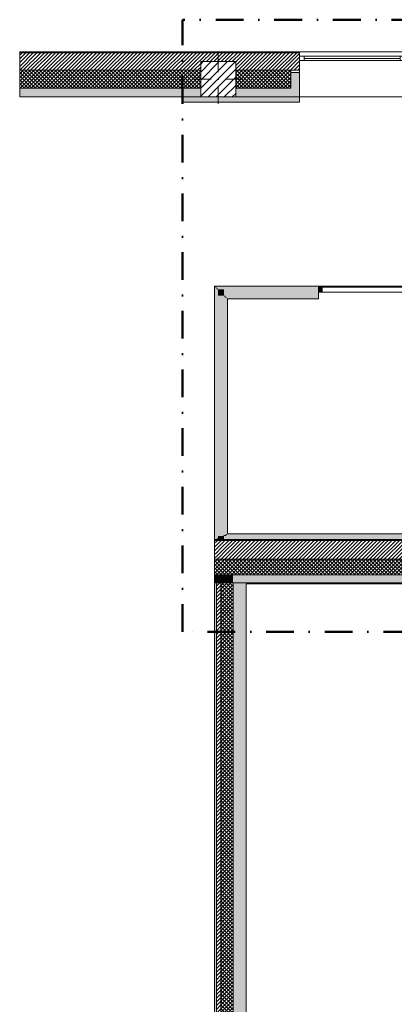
# Model space of a CAD drawing. Header units: millimetres. Extents: x -30280 to 19093, y -17757 to 4746.
# Tile 5 of 40: x -30280 to -25996, y -6505 to 4746. Entities that reach past the tile are written whole.
import ezdxf

# ---------------------------------------------------------------- set-up
doc = ezdxf.new("R2010")
doc.units = ezdxf.units.MM
doc.header["$MEASUREMENT"] = 0
doc.linetypes.add('Punto & Rayas', pattern=[670.277762, 317.5, -176.388889, 0, -176.388874])
doc.linetypes.add('Wipeout_Contour', pattern=[1000, 0, -1000])
for name, color, linetype, lineweight, true_color in [('01_2D_Ambit_Pluma_Nº__242', 7, 'Continuous', 50, 0xfb0013), ('12_FAÇ_Façana_Pluma_Nº__102', 7, 'Continuous', 5, 0xcccccc), ('12_FAÇ_Façana_Pluma_Nº__174', 7, 'Continuous', 13, 0xe4ad2c), ('12_FAÇ_Façana_Pluma_Nº__176', 7, 'Continuous', 15, 0x93a0c6), ('12_FAÇ_Façana_Pluma_Nº__43', 7, 'Continuous', 5, 0xa4a4a6), ('Ventanas Archicad_Pluma_Nº__23', 7, 'Continuous', 5, 0xa4a4a6), ('Ventanas Archicad_Pluma_Nº__3', 7, 'Continuous', 5, 0xa4a4a4), ('Ventanas Archicad_Pluma_Nº__43', 7, 'Continuous', 5, 0xa4a4a6)]:
    doc.layers.add(name, color=color, linetype=linetype, lineweight=lineweight, true_color=true_color)
for name, color, linetype in [('10_ESTR_Pilars', 7, 'Continuous'), ('12_FAÇ_Façana', 7, 'Continuous'), ('Nuevo_08_E_Envans secs', 7, 'Continuous'), ('Nuevo_Puertas Archicad', 7, 'Continuous'), ('Ventanas Archicad', 7, 'Continuous')]:
    doc.layers.add(name, color=color, linetype=linetype)
for name, color, linetype, lineweight in [('10_ESTR_Pilars_Pluma_Nº__20', 1, 'Continuous', 5), ('10_ESTR_Pilars_Pluma_Nº__28', 7, 'Continuous', 20), ('10_ESTR_Pilars_Pluma_Nº__42', 8, 'Continuous', 25), ('12_FAÇ_Façana_Pluma_Nº__2', 8, 'Continuous', 5), ('12_FAÇ_Façana_Pluma_Nº__7', 7, 'Continuous', 5), ('Nuevo_08_E_Envans secs_Pluma_Nº__20', 1, 'Continuous', 5), ('Nuevo_Puertas Archicad_Pluma_Nº__20', 1, 'Continuous', 5), ('Nuevo_Ventanas Archicad_Pluma_Nº__20', 1, 'Continuous', 5), ('Ventanas Archicad_Pluma_Nº__7', 7, 'Continuous', 5)]:
    doc.layers.add(name, color=color, linetype=linetype, lineweight=lineweight)
pattern_1 = [(45, (0, 0), (-21.213203, 21.213203), [])]
pattern_2 = [(45, (0, 0), (-21.213203, 21.213203), []), (135, (0, 0), (21.213203, 21.213203), [])]

# ---------------------------------------------------------------- blocks, each defined once
blk = doc.blocks.new('Ventana Vertical Multi-Faja 27_4')
at = {"layer": 'Ventanas Archicad_Pluma_Nº__23', "color": 253, "linetype": 'Continuous', "lineweight": 5, "true_color": 0xa4a4a6}
for p, q in [((-600, 0), (-550, 0)), ((-550, 0), (-550, -50)), ((550, -50), (550, 0)), ((550, 0), (600, 0)), ((-550, -50), (-600, -50)), ((600, -50), (550, -50))]:
    blk.add_line(p, q, dxfattribs=at)
at = {"layer": 'Ventanas Archicad_Pluma_Nº__3', "color": 253, "linetype": 'Continuous', "lineweight": 5, "true_color": 0xa4a4a4}
for p, q in [((-600, 50), (600, 50)), ((-550, 0), (550, 0)), ((-550, -25), (550, -25)), ((550, -50), (-550, -50)), ((-600, -465), (600, -465))]:
    blk.add_line(p, q, dxfattribs=at)
at = {"layer": 'Ventanas Archicad_Pluma_Nº__43', "color": 253, "linetype": 'Continuous', "lineweight": 5, "true_color": 0xa4a4a6}
for p, q in [((-600, -160), (-600, -185)), ((600, -160), (600, -185))]:
    blk.add_line(p, q, dxfattribs=at)
at = {"layer": 'Ventanas Archicad_Pluma_Nº__7', "color": 7, "linetype": 'Continuous', "lineweight": 5}
for p, q in [((-600, 50), (-600, 40)), ((-600, 40), (-600, 0)), ((-600, 0), (-600, -50)), ((-600, 0), (-600, -50)), ((600, 50), (600, 40)), ((600, 40), (600, 0)), ((600, 0), (600, -50)), ((600, 0), (600, -50)), ((-600, -50), (-600, -160)), ((600, -50), (600, -160)), ((-600, -185), (-600, -365)), ((-600, -185), (-600, -365)), ((600, -185), (600, -365)), ((600, -185), (600, -365)), ((-600, -365), (-600, -465)), ((-600, -365), (-600, -465)), ((600, -365), (600, -465)), ((600, -365), (600, -465))]:
    blk.add_line(p, q, dxfattribs=at)
blk = doc.blocks.new('Muro_3_1', base_point=(11883, 4378))
at = {"layer": '12_FAÇ_Façana', "linetype": 'Continuous', "lineweight": 0, "true_color": 0x000000}
h = blk.add_hatch(dxfattribs=at)
h.set_pattern_fill('Yeso_0001', color=18, style=0, pattern_type=2)
h.set_pattern_definition([(0, (0, 0), (0, 75), [0, -75])])
h.paths.add_polyline_path([(-27079, 4168), (-27179, 4168), (-27179, 4143), (-27079, 4143)])
at = {"layer": '12_FAÇ_Façana_Pluma_Nº__102', "linetype": 'Continuous', "lineweight": 0, "true_color": 0xe5e5e5}
for points in [[(-27179, 3963), (-27079, 3863), (-27079, 4143), (-27179, 4143)], [(-30280, 3963), (-30280, 3863), (-28210, 3863), (-28210, 3963)], [(-27810, 3963), (-27810, 3863), (-27079, 3863), (-27179, 3963)]]:
    blk.add_hatch(color=254, dxfattribs=at).paths.add_polyline_path(points)
at = {"layer": '12_FAÇ_Façana_Pluma_Nº__174', "linetype": 'Continuous', "lineweight": 13, "true_color": 0xe4ad2c}
h = blk.add_hatch(dxfattribs=at)
h.set_pattern_fill('SATE_Aislamiento_0001', color=42, style=0, pattern_type=2)
h.set_pattern_definition(pattern_2)
h.paths.add_polyline_path([(-30280, 3963), (-28210, 3963), (-28210, 4168), (-30280, 4168)])
h = blk.add_hatch(dxfattribs=at)
h.set_pattern_fill('SATE_Aislamiento_0001', color=42, style=0, pattern_type=2)
h.set_pattern_definition(pattern_2)
h.paths.add_polyline_path([(-27810, 4168), (-27810, 3963), (-27179, 3963), (-27179, 4143), (-27179, 4168)])
at = {"layer": '12_FAÇ_Façana_Pluma_Nº__176', "linetype": 'Continuous', "lineweight": 0, "true_color": 0x495063}
blk.add_hatch(color=251, dxfattribs=at).paths.add_polyline_path([(-30280, 4368), (-27079, 4368), (-27079, 4378), (-30280, 4378)])
at = {"layer": '12_FAÇ_Façana_Pluma_Nº__2', "linetype": 'Continuous', "lineweight": 5}
h = blk.add_hatch(dxfattribs=at)
h.set_pattern_fill('Ceramic_0001', color=8, style=0, pattern_type=2)
h.set_pattern_definition(pattern_1)
h.paths.add_polyline_path([(-30280, 4368), (-30280, 4168), (-28210, 4168), (-28210, 4268), (-27810, 4268), (-27810, 4168), (-27079, 4168), (-27079, 4368)])
at = {"layer": '12_FAÇ_Façana_Pluma_Nº__43', "color": 253, "linetype": 'Continuous', "lineweight": 5, "true_color": 0xa4a4a6}
for p, q in [((-27179, 4168), (-27079, 4168)), ((-27179, 4143), (-27179, 4168)), ((-27079, 4168), (-27079, 4143)), ((-27079, 4143), (-27179, 4143))]:
    blk.add_line(p, q, dxfattribs=at)
at = {"layer": '12_FAÇ_Façana_Pluma_Nº__7', "color": 7, "linetype": 'Continuous', "lineweight": 5}
for p, q in [((-27079, 4368), (-30280, 4368)), ((-27079, 4378), (-27079, 4368)), ((-27079, 4368), (-27079, 4328)), ((-27079, 4328), (-27079, 4278)), ((-27079, 4278), (-27079, 4168)), ((-28210, 4168), (-30280, 4168)), ((-27179, 4168), (-27810, 4168)), ((-27179, 3963), (-27179, 4143)), ((-27079, 4143), (-27079, 3963)), ((-27079, 4143), (-27079, 3963)), ((-30280, 3963), (-28210, 3963)), ((-27810, 3963), (-27179, 3963)), ((-27079, 3963), (-27079, 3863)), ((-27079, 3963), (-27079, 3863))]:
    blk.add_line(p, q, dxfattribs=at)
at = {"layer": '12_FAÇ_Façana_Pluma_Nº__7', "color": 7, "linetype": 'Continuous', "lineweight": 5, "flags": 128}
for points in [[(-27079, 4378), (-30280, 4378)], [(-30280, 4378), (-30280, 3863)], [(-30280, 3863), (-28210, 3863)], [(-27810, 3863), (-27079, 3863)]]:
    blk.add_lwpolyline(points, dxfattribs=at)
at = {"layer": 'Ventanas Archicad', "color": 253, "linetype": 'Continuous', "lineweight": 5, "true_color": 0xa4a4a6, "zscale": 1000}
blk.add_blockref('Ventana Vertical Multi-Faja 27_4', (-26479, 4328), dxfattribs=at)
blk = doc.blocks.new('Muro_4_1', base_point=(-28051, -1194))
at = {"layer": '12_FAÇ_Façana_Pluma_Nº__102', "linetype": 'Continuous', "lineweight": 0, "true_color": 0xe5e5e5}
for points in [[(-28051, -1599), (-28051, -1689), (-28031, -1689), (-28031, -1599)], [(-28031, -1599), (-28031, -1689), (-27981, -1689), (-27981, -1599)], [(-27981, -1599), (-27981, -1689), (-27841, -1689), (-27841, -1599)], [(-27841, -1599), (-27841, -1689), (-27698, -1689), (-27762, -1599)], [(-27698, -1689), (-25366, -1689), (-25366, -1599), (-27762, -1599)], [(-27691, -1699), (-25366, -1699), (-25366, -1689), (-27691, -1689)]]:
    blk.add_hatch(color=254, dxfattribs=at).paths.add_polyline_path(points)
at = {"layer": '12_FAÇ_Façana_Pluma_Nº__174', "linetype": 'Continuous', "lineweight": 13, "true_color": 0xe4ad2c}
h = blk.add_hatch(dxfattribs=at)
h.set_pattern_fill('SATE_Aislamiento_0001', color=42, style=0, pattern_type=2)
h.set_pattern_definition(pattern_2)
h.paths.add_polyline_path([(-28051, -1419), (-28051, -1599), (-28031, -1599), (-28031, -1419)])
h = blk.add_hatch(dxfattribs=at)
h.set_pattern_fill('SATE_Aislamiento_0001', color=42, style=0, pattern_type=2)
h.set_pattern_definition(pattern_2)
h.paths.add_polyline_path([(-28031, -1419), (-28031, -1599), (-27981, -1599), (-27981, -1419)])
h = blk.add_hatch(dxfattribs=at)
h.set_pattern_fill('SATE_Aislamiento_0001', color=42, style=0, pattern_type=2)
h.set_pattern_definition(pattern_2)
h.paths.add_polyline_path([(-27981, -1419), (-27981, -1599), (-27841, -1599), (-27841, -1489), (-27890, -1419)])
h = blk.add_hatch(dxfattribs=at)
h.set_pattern_fill('SATE_Aislamiento_0001', color=42, style=0, pattern_type=2)
h.set_pattern_definition(pattern_2)
h.paths.add_polyline_path([(-27762, -1599), (-25366, -1599), (-25366, -1419), (-27890, -1419)])
h = blk.add_hatch(dxfattribs=at)
h.set_pattern_fill('SATE_Aislamiento_0001', color=42, style=0, pattern_type=2)
h.set_pattern_definition(pattern_2)
h.paths.add_polyline_path([(-27762, -1599), (-27841, -1489), (-27841, -1599)])
at = {"layer": '12_FAÇ_Façana_Pluma_Nº__176', "linetype": 'Continuous', "lineweight": 0, "true_color": 0x495063}
for points in [[(-28051, -1204), (-28044, -1204), (-28051, -1194)], [(-25366, -1194), (-28051, -1194), (-28044, -1204), (-25366, -1204)]]:
    blk.add_hatch(color=251, dxfattribs=at).paths.add_polyline_path(points)
at = {"layer": '12_FAÇ_Façana_Pluma_Nº__2', "linetype": 'Continuous', "lineweight": 5}
h = blk.add_hatch(dxfattribs=at)
h.set_pattern_fill('Ceramic_0001', color=8, style=0, pattern_type=2)
h.set_pattern_definition(pattern_1)
h.paths.add_polyline_path([(-28051, -1204), (-28051, -1419), (-28031, -1419), (-28031, -1222), (-28044, -1204)])
h = blk.add_hatch(dxfattribs=at)
h.set_pattern_fill('Ceramic_0001', color=8, style=0, pattern_type=2)
h.set_pattern_definition(pattern_1)
h.paths.add_polyline_path([(-27890, -1419), (-25366, -1419), (-25366, -1204), (-28044, -1204)])
h = blk.add_hatch(dxfattribs=at)
h.set_pattern_fill('Ceramic_0001', color=8, style=0, pattern_type=2)
h.set_pattern_definition(pattern_1)
h.paths.add_polyline_path([(-27981, -1419), (-27981, -1292), (-28031, -1222), (-28031, -1419)])
h = blk.add_hatch(dxfattribs=at)
h.set_pattern_fill('Ceramic_0001', color=8, style=0, pattern_type=2)
h.set_pattern_definition(pattern_1)
h.paths.add_polyline_path([(-27890, -1419), (-27981, -1292), (-27981, -1419)])
at = {"layer": '12_FAÇ_Façana_Pluma_Nº__7', "color": 7, "linetype": 'Continuous', "lineweight": 5}
for p, q in [((-28044, -1204), (-28051, -1204)), ((-25366, -1204), (-28044, -1204)), ((-28031, -1419), (-28051, -1419)), ((-27981, -1419), (-28031, -1419)), ((-27890, -1419), (-27981, -1419)), ((-27890, -1419), (-25366, -1419)), ((-28031, -1599), (-28051, -1599)), ((-27981, -1599), (-28031, -1599)), ((-27841, -1599), (-27981, -1599)), ((-27762, -1599), (-27841, -1599)), ((-27762, -1599), (-25366, -1599)), ((-28031, -1689), (-28051, -1689)), ((-27981, -1689), (-28031, -1689)), ((-27841, -1689), (-27981, -1689)), ((-27698, -1689), (-27841, -1689)), ((-27698, -1689), (-25366, -1689))]:
    blk.add_line(p, q, dxfattribs=at)
at = {"layer": '12_FAÇ_Façana_Pluma_Nº__7', "color": 7, "linetype": 'Continuous', "lineweight": 5, "flags": 128}
for points in [[(-28051, -1194), (-28051, -1204)], [(-25366, -1194), (-28051, -1194)], [(-28051, -1204), (-28051, -1419)], [(-25366, -1204), (-25366, -1194)], [(-25366, -1419), (-25366, -1204)], [(-28051, -1419), (-28051, -1599)], [(-25366, -1599), (-25366, -1419)], [(-28051, -1599), (-28051, -1689)], [(-25366, -1689), (-25366, -1599)], [(-27691, -1699), (-25366, -1699)], [(-25366, -1699), (-25366, -1689)]]:
    blk.add_lwpolyline(points, dxfattribs=at)
blk = doc.blocks.new('Muro_36_1', base_point=(-28051, -9965))
at = {"layer": '12_FAÇ_Façana_Pluma_Nº__102', "linetype": 'Continuous', "lineweight": 0, "true_color": 0xe5e5e5}
for points in [[(-27841, -1699), (-27691, -1699), (-27698, -1689), (-27841, -1689)], [(-27691, -1699), (-27841, -1699), (-27841, -6834), (-27818, -6834), (-27818, -7234), (-27841, -7234), (-27841, -9965), (-27691, -9965)], [(-27698, -1689), (-27691, -1699), (-27691, -1689)]]:
    blk.add_hatch(color=254, dxfattribs=at).paths.add_polyline_path(points)
at = {"layer": '12_FAÇ_Façana_Pluma_Nº__174', "linetype": 'Continuous', "lineweight": 13, "true_color": 0xe4ad2c}
h = blk.add_hatch(dxfattribs=at)
h.set_pattern_fill('SATE_Aislamiento_0001', color=42, style=0, pattern_type=2)
h.set_pattern_definition(pattern_2)
h.paths.add_polyline_path([(-27841, -1689), (-27981, -1689), (-27981, -6834), (-27841, -6834)])
h = blk.add_hatch(dxfattribs=at)
h.set_pattern_fill('SATE_Aislamiento_0001', color=42, style=0, pattern_type=2)
h.set_pattern_definition(pattern_2)
h.paths.add_polyline_path([(-27981, -7234), (-27981, -9965), (-27841, -9965), (-27841, -7234)])
at = {"layer": '12_FAÇ_Façana_Pluma_Nº__176', "linetype": 'Continuous', "lineweight": 0, "true_color": 0x495063}
for points in [[(-28031, -1689), (-28051, -1689), (-28051, -6834), (-28031, -6834)], [(-28051, -7234), (-28051, -9965), (-28031, -9965), (-28031, -7234)]]:
    blk.add_hatch(color=251, dxfattribs=at).paths.add_polyline_path(points)
at = {"layer": '12_FAÇ_Façana_Pluma_Nº__2', "linetype": 'Continuous', "lineweight": 5}
h = blk.add_hatch(dxfattribs=at)
h.set_pattern_fill('Ceramic_0001', color=8, style=0, pattern_type=2)
h.set_pattern_definition(pattern_1)
h.paths.add_polyline_path([(-27981, -1689), (-28031, -1689), (-28031, -6834), (-27981, -6834)])
h = blk.add_hatch(dxfattribs=at)
h.set_pattern_fill('Ceramic_0001', color=8, style=0, pattern_type=2)
h.set_pattern_definition(pattern_1)
h.paths.add_polyline_path([(-28031, -7234), (-28031, -9965), (-27981, -9965), (-27981, -7234)])
at = {"layer": '12_FAÇ_Façana_Pluma_Nº__7', "color": 7, "linetype": 'Continuous', "lineweight": 5}
for p, q in [((-28031, -1689), (-28051, -1689)), ((-28031, -1689), (-28031, -6834)), ((-27981, -1689), (-28031, -1689)), ((-27981, -1689), (-27981, -6834)), ((-27841, -1689), (-27981, -1689)), ((-27841, -1689), (-27841, -1699)), ((-27698, -1689), (-27841, -1689)), ((-27841, -1699), (-27841, -6834)), ((-28031, -7234), (-28031, -9965)), ((-27981, -7234), (-27981, -9965)), ((-27841, -7234), (-27841, -9965))]:
    blk.add_line(p, q, dxfattribs=at)
at = {"layer": '12_FAÇ_Façana_Pluma_Nº__7', "color": 7, "linetype": 'Continuous', "lineweight": 5, "flags": 128}
for points in [[(-28051, -1689), (-28051, -6834)], [(-27691, -9965), (-27691, -1699)], [(-28051, -7234), (-28051, -9965)], [(-27841, -9965), (-27871, -9965)], [(-27691, -9965), (-27721, -9965)]]:
    blk.add_lwpolyline(points, dxfattribs=at)
blk = doc.blocks.new('Muro_116_1', base_point=(-27905, -1129))
at = {"layer": 'Nuevo_08_E_Envans secs', "linetype": 'Continuous', "lineweight": 0, "true_color": 0xbf7f7f}
for points in [[(-27943, -1194), (-25366, -1194), (-25366, -1154), (-27943, -1154)], [(-27930, -1154), (-27917, -1154), (-27917, -1141), (-27930, -1141)], [(-27917, -1154), (-25366, -1154), (-25366, -1141), (-27917, -1141)], [(-27911, -1132), (-27905, -1129), (-27911, -1129)], [(-27905, -1129), (-27911, -1132), (-27911, -1135), (-27905, -1135)], [(-27905, -1135), (-25366, -1135), (-25366, -1129), (-27905, -1129)]]:
    blk.add_hatch(color=23, dxfattribs=at).paths.add_polyline_path(points)
at = {"layer": 'Nuevo_08_E_Envans secs', "linetype": 'Continuous', "lineweight": 0, "true_color": 0x000000}
for points in [[(-27917, -1141), (-27911, -1141), (-27911, -1135), (-27917, -1135)], [(-27911, -1141), (-25366, -1141), (-25366, -1135), (-27911, -1135)]]:
    blk.add_hatch(color=18, dxfattribs=at).paths.add_polyline_path(points)
at = {"layer": 'Nuevo_08_E_Envans secs_Pluma_Nº__20', "color": 1, "linetype": 'Continuous', "lineweight": 5, "flags": 128}
for points in [[(-27943, -1194), (-25366, -1194)], [(-25366, -1129), (-27905, -1129)], [(-25366, -1129), (-25366, -1135)], [(-25366, -1135), (-25366, -1141)], [(-25366, -1141), (-25366, -1154)], [(-25366, -1154), (-25366, -1194)]]:
    blk.add_lwpolyline(points, dxfattribs=at)
blk = doc.blocks.new('Muro_117_1', base_point=(-27905, 1701))
at = {"layer": 'Nuevo_08_E_Envans secs', "linetype": 'Continuous', "lineweight": 0, "true_color": 0xbf7f7f}
for points in [[(-28045, 1701), (-28051, 1701), (-28045, 1695)], [(-28051, 1695), (-28045, 1695), (-28051, 1701)], [(-28051, 1695), (-28051, -1194), (-28045, -1191), (-28045, 1695)], [(-28026, 1689), (-28039, 1689), (-28026, 1676)], [(-28039, 1676), (-28026, 1676), (-28039, 1689)], [(-28039, 1676), (-28039, -1189), (-28026, -1183), (-28026, 1676)], [(-28013, 1676), (-28026, 1676), (-28013, 1663)], [(-28026, 1663), (-28013, 1663), (-28026, 1676)], [(-28026, 1663), (-28026, -1183), (-28013, -1177), (-28013, 1663)], [(-27943, 1663), (-28013, 1663), (-27943, 1593)], [(-28013, 1593), (-27943, 1593), (-28013, 1663)], [(-28013, 1593), (-28013, -1154), (-27961, -1154), (-27943, -1146), (-27943, 1593)], [(-27930, 1593), (-27943, 1593), (-27930, 1580)], [(-27943, 1580), (-27930, 1580), (-27943, 1593)], [(-27943, 1580), (-27943, -1146), (-27930, -1140), (-27930, 1580)], [(-27917, 1580), (-27930, 1580), (-27917, 1567)], [(-27930, 1567), (-27917, 1567), (-27930, 1580)], [(-27930, 1567), (-27930, -1140), (-27917, -1134), (-27917, 1567)], [(-27905, 1561), (-27911, 1561), (-27905, 1555)], [(-27911, 1555), (-27905, 1555), (-27911, 1561)], [(-27911, 1555), (-27911, -1129), (-27905, -1129), (-27905, 1555)], [(-28045, -1191), (-28051, -1194), (-28045, -1194)], [(-28039, -1194), (-28026, -1194), (-28026, -1183), (-28039, -1189)], [(-28026, -1194), (-28013, -1194), (-28013, -1177), (-28026, -1183)], [(-28013, -1194), (-27943, -1194), (-27943, -1154), (-27961, -1154), (-28013, -1177)], [(-28013, -1154), (-28013, -1177), (-27961, -1154)], [(-27943, -1146), (-27961, -1154), (-27943, -1154)], [(-27943, -1154), (-27930, -1154), (-27930, -1141), (-27932, -1141), (-27943, -1146)], [(-27930, -1140), (-27932, -1141), (-27930, -1141)], [(-27930, -1141), (-27917, -1141), (-27917, -1135), (-27918, -1135), (-27930, -1140)], [(-27917, -1134), (-27918, -1135), (-27917, -1135)]]:
    blk.add_hatch(color=23, dxfattribs=at).paths.add_polyline_path(points)
at = {"layer": 'Nuevo_08_E_Envans secs', "linetype": 'Continuous', "lineweight": 0, "true_color": 0x000000}
for points in [[(-28039, 1695), (-28045, 1695), (-28039, 1689)], [(-28045, 1689), (-28039, 1689), (-28045, 1695)], [(-28045, 1689), (-28045, -1191), (-28039, -1189), (-28039, 1689)], [(-27911, 1567), (-27917, 1567), (-27911, 1561)], [(-27917, 1561), (-27911, 1561), (-27917, 1567)], [(-27917, 1561), (-27917, -1134), (-27911, -1132), (-27911, 1561)], [(-28045, -1194), (-28039, -1194), (-28039, -1189), (-28045, -1191)], [(-27917, -1135), (-27911, -1135), (-27911, -1132), (-27917, -1134)]]:
    blk.add_hatch(color=18, dxfattribs=at).paths.add_polyline_path(points)
at = {"layer": 'Nuevo_08_E_Envans secs_Pluma_Nº__20', "color": 1, "linetype": 'Continuous', "lineweight": 5, "flags": 128}
for points in [[(-28051, 1701), (-28045, 1701)], [(-28051, 1701), (-28051, -1194)], [(-27905, -1129), (-27905, 1555)], [(-28051, -1194), (-28045, -1194)], [(-28045, -1194), (-28039, -1194)], [(-28039, -1194), (-28026, -1194)], [(-28026, -1194), (-28013, -1194)], [(-28013, -1194), (-27943, -1194)]]:
    blk.add_lwpolyline(points, dxfattribs=at)
blk = doc.blocks.new('Muro_118_1', base_point=(-26863, 1701))
at = {"layer": 'Nuevo_08_E_Envans secs', "linetype": 'Continuous', "lineweight": 0, "true_color": 0xbf7f7f}
for points in [[(-28045, 1695), (-26863, 1695), (-26863, 1701), (-28045, 1701)], [(-28026, 1676), (-26863, 1676), (-26863, 1689), (-28026, 1689)], [(-28013, 1663), (-26863, 1663), (-26863, 1676), (-28013, 1676)], [(-27943, 1593), (-26863, 1593), (-26863, 1663), (-27943, 1663)], [(-27930, 1580), (-26863, 1580), (-26863, 1593), (-27930, 1593)], [(-27917, 1567), (-26863, 1567), (-26863, 1580), (-27917, 1580)], [(-27905, 1555), (-26863, 1555), (-26863, 1561), (-27905, 1561)]]:
    blk.add_hatch(color=23, dxfattribs=at).paths.add_polyline_path(points)
at = {"layer": 'Nuevo_08_E_Envans secs', "linetype": 'Continuous', "lineweight": 0, "true_color": 0x000000}
for points in [[(-28039, 1689), (-26863, 1689), (-26863, 1695), (-28039, 1695)], [(-27911, 1561), (-26863, 1561), (-26863, 1567), (-27911, 1567)]]:
    blk.add_hatch(color=18, dxfattribs=at).paths.add_polyline_path(points)
at = {"layer": 'Nuevo_08_E_Envans secs_Pluma_Nº__20', "color": 1, "linetype": 'Continuous', "lineweight": 5, "flags": 128}
for points in [[(-26863, 1701), (-28045, 1701)], [(-26863, 1701), (-26863, 1695)], [(-26863, 1695), (-26863, 1689)], [(-26863, 1689), (-26863, 1676)], [(-26863, 1676), (-26863, 1663)], [(-26863, 1636), (-26863, 1593)], [(-26863, 1593), (-26863, 1580)], [(-26863, 1580), (-26863, 1567)], [(-27905, 1555), (-26863, 1555)], [(-26863, 1567), (-26863, 1561)], [(-26863, 1561), (-26863, 1555)]]:
    blk.add_lwpolyline(points, dxfattribs=at)
blk = doc.blocks.new('Ventana Escaparate 27[11]_1')
at = {"layer": 'Nuevo_Ventanas Archicad_Pluma_Nº__20', "linetype": 'Continuous', "lineweight": 0, "true_color": 0xbf7f7f}
for points in [[(-21124, 1701), (-21124, 1631), (-21084, 1631), (-21084, 1701)], [(-19111, 1701), (-19111, 1631), (-19071, 1631), (-19071, 1701)]]:
    blk.add_hatch(color=23, dxfattribs=at).paths.add_polyline_path(points)
at = {"layer": 'Nuevo_Ventanas Archicad_Pluma_Nº__20', "color": 1, "linetype": 'Continuous', "lineweight": 5}
for p, q in [((-21124, 1701), (-19071, 1701)), ((-21124, 1701), (-19071, 1701)), ((-21124, 1701), (-21124, 1631)), ((-21084, 1701), (-21124, 1701)), ((-21124, 1696), (-21124, 1701)), ((-21124, 1696), (-21124, 1701)), ((-21124, 1636), (-21124, 1696)), ((-21124, 1636), (-21124, 1696)), ((-21084, 1631), (-21084, 1701)), ((-21084, 1691), (-19111, 1691)), ((-19111, 1701), (-19111, 1631)), ((-19071, 1701), (-19111, 1701)), ((-19071, 1631), (-19071, 1701)), ((-19071, 1696), (-19071, 1701)), ((-19071, 1696), (-19071, 1701)), ((-19071, 1636), (-19071, 1696)), ((-19071, 1636), (-19071, 1696)), ((-21124, 1631), (-21124, 1636)), ((-21124, 1631), (-21124, 1636)), ((-21124, 1631), (-19071, 1631)), ((-21124, 1631), (-19071, 1631)), ((-21124, 1631), (-21084, 1631)), ((-19111, 1631), (-19071, 1631)), ((-19071, 1631), (-19071, 1636)), ((-19071, 1631), (-19071, 1636))]:
    blk.add_line(p, q, dxfattribs=at)
blk = doc.blocks.new('Ventana Escaparate 27[12]_1')
at = {"layer": 'Nuevo_Ventanas Archicad_Pluma_Nº__20', "linetype": 'Continuous', "lineweight": 0, "true_color": 0xbf7f7f}
for points in [[(-26863, 1701), (-26863, 1631), (-26823, 1631), (-26823, 1701)], [(-22764, 1701), (-22764, 1631), (-22724, 1631), (-22724, 1701)]]:
    blk.add_hatch(color=23, dxfattribs=at).paths.add_polyline_path(points)
at = {"layer": 'Nuevo_Ventanas Archicad_Pluma_Nº__20', "color": 1, "linetype": 'Continuous', "lineweight": 5}
for p, q in [((-26863, 1701), (-22724, 1701)), ((-26863, 1701), (-22724, 1701)), ((-26863, 1701), (-26863, 1631)), ((-26823, 1701), (-26863, 1701)), ((-26863, 1696), (-26863, 1701)), ((-26863, 1696), (-26863, 1701)), ((-26863, 1636), (-26863, 1696)), ((-26863, 1636), (-26863, 1696)), ((-26823, 1631), (-26823, 1701)), ((-26823, 1691), (-22764, 1691)), ((-22764, 1701), (-22764, 1631)), ((-22724, 1701), (-22764, 1701)), ((-22724, 1631), (-22724, 1701)), ((-22724, 1696), (-22724, 1701)), ((-22724, 1696), (-22724, 1701)), ((-22724, 1636), (-22724, 1696)), ((-22724, 1636), (-22724, 1696)), ((-26863, 1631), (-26863, 1636)), ((-26863, 1631), (-26863, 1636)), ((-26863, 1631), (-22724, 1631)), ((-26863, 1631), (-22724, 1631)), ((-26863, 1631), (-26823, 1631)), ((-22764, 1631), (-22724, 1631)), ((-22724, 1631), (-22724, 1636)), ((-22724, 1631), (-22724, 1636))]:
    blk.add_line(p, q, dxfattribs=at)
blk = doc.blocks.new('Puerta Doble 27[22]_1')
at = {"layer": 'Nuevo_Puertas Archicad', "linetype": 'Continuous', "lineweight": 0, "true_color": 0xbf7f7f}
for points in [[(-22724, 1701), (-22724, 1631), (-22706, 1631), (-22706, 1671), (-22694, 1671), (-22694, 1701)], [(-21154, 1701), (-21154, 1671), (-21142, 1671), (-21142, 1631), (-21124, 1631), (-21124, 1701)], [(-22666, 1631), (-22706, 1631), (-22706, 1581), (-22666, 1581)], [(-21182, 1631), (-21182, 1581), (-21142, 1581), (-21142, 1631)], [(-22706, 849), (-22666, 849), (-22666, 899), (-22706, 899)], [(-21142, 849), (-21142, 899), (-21182, 899), (-21182, 849)]]:
    blk.add_hatch(color=23, dxfattribs=at).paths.add_polyline_path(points)
at = {"layer": 'Nuevo_Puertas Archicad_Pluma_Nº__20', "color": 1, "linetype": 'Continuous', "lineweight": 5}
for p, q in [((-22724, 1701), (-22724, 1631)), ((-22694, 1701), (-22724, 1701)), ((-22724, 1696), (-22724, 1701)), ((-22724, 1696), (-22724, 1701)), ((-22724, 1636), (-22724, 1696)), ((-22724, 1636), (-22724, 1696)), ((-22694, 1671), (-22694, 1701)), ((-21154, 1701), (-21154, 1671)), ((-21124, 1701), (-21154, 1701)), ((-21124, 1631), (-21124, 1701)), ((-21124, 1696), (-21124, 1701)), ((-21124, 1696), (-21124, 1701)), ((-21124, 1636), (-21124, 1696)), ((-21124, 1636), (-21124, 1696)), ((-22724, 1631), (-22724, 1636)), ((-22724, 1631), (-22724, 1636)), ((-22724, 1631), (-22706, 1631)), ((-22706, 1631), (-22706, 1671)), ((-22706, 1671), (-22694, 1671)), ((-22706, 1581), (-22706, 1631)), ((-22706, 1631), (-22666, 1631)), ((-22666, 1581), (-22706, 1581)), ((-22686, 899), (-22686, 1581)), ((-22666, 1631), (-22666, 1581)), ((-21182, 1631), (-21182, 1581)), ((-21142, 1631), (-21182, 1631)), ((-21182, 1581), (-21142, 1581)), ((-21162, 899), (-21162, 1581)), ((-21154, 1671), (-21142, 1671)), ((-21142, 1671), (-21142, 1631)), ((-21142, 1631), (-21124, 1631)), ((-21142, 1581), (-21142, 1631)), ((-21124, 1631), (-21124, 1636)), ((-21124, 1631), (-21124, 1636)), ((-22706, 849), (-22706, 899)), ((-22706, 899), (-22666, 899)), ((-22666, 849), (-22706, 849)), ((-22666, 899), (-22666, 849)), ((-21142, 899), (-21182, 899)), ((-21182, 899), (-21182, 849)), ((-21182, 849), (-21142, 849)), ((-21142, 849), (-21142, 899))]:
    blk.add_line(p, q, dxfattribs=at)
at = {"layer": 'Nuevo_Puertas Archicad_Pluma_Nº__20', "color": 1, "linetype": 'Continuous', "lineweight": 5, "flags": 128}
for points in [[(-22706, 899), (-22706, 1581), (-22686, 1581), (-22686, 899)], [(-22686, 899), (-22686, 1581), (-22666, 1581), (-22666, 899)], [(-21162, 899), (-21162, 1581), (-21182, 1581), (-21182, 899)], [(-21142, 899), (-21142, 1581), (-21162, 1581), (-21162, 899)]]:
    blk.add_lwpolyline(points, close=True, dxfattribs=at)
at = {"layer": 'Nuevo_Puertas Archicad_Pluma_Nº__20', "color": 1, "linetype": 'Continuous', "lineweight": 5}
for centre, start, end in [((-22706, 1631), 270, 0), ((-21142, 1631), 180, 270)]:
    blk.add_arc(centre, 782, start, end, dxfattribs=at)
blk = doc.blocks.new('Muro_136_1', base_point=(-19071, 1701))
at = {"layer": 'Nuevo_08_E_Envans secs_Pluma_Nº__20', "color": 1, "linetype": 'Continuous', "lineweight": 5}
for p, q in [((-26863, 1696), (-26863, 1701)), ((-26863, 1636), (-26863, 1696)), ((-19071, 1696), (-19071, 1701)), ((-19071, 1636), (-19071, 1696)), ((-26863, 1631), (-26863, 1636)), ((-19071, 1631), (-19071, 1636))]:
    blk.add_line(p, q, dxfattribs=at)
at = {"layer": 'Nuevo_Puertas Archicad', "color": 1, "linetype": 'Continuous', "lineweight": 5}
blk.add_blockref('Puerta Doble 27[22]_1', (0, 0), dxfattribs=at)
at = {"layer": 'Nuevo_Ventanas Archicad_Pluma_Nº__20', "color": 1, "linetype": 'Continuous', "lineweight": 5}
for name in ['Ventana Escaparate 27[12]_1', 'Ventana Escaparate 27[11]_1']:
    blk.add_blockref(name, (0, 0), dxfattribs=at)
blk = doc.blocks.new('Muro_156_1', base_point=(-28417, 3803))
at = {"layer": 'Nuevo_08_E_Envans secs', "linetype": 'Continuous', "lineweight": 0, "true_color": 0x000000}
blk.add_hatch(color=18, dxfattribs=at).paths.add_polyline_path([(-28417, 3823), (-27079, 3823), (-27079, 3863), (-28417, 3863)])
at = {"layer": 'Nuevo_08_E_Envans secs', "linetype": 'Continuous', "lineweight": 0, "true_color": 0xbf7f7f}
blk.add_hatch(color=23, dxfattribs=at).paths.add_polyline_path([(-28417, 3803), (-27079, 3803), (-27079, 3823), (-28417, 3823)])
at = {"layer": 'Nuevo_08_E_Envans secs_Pluma_Nº__20', "color": 1, "linetype": 'Continuous', "lineweight": 5, "flags": 128}
for points in [[(-27079, 3863), (-28417, 3863)], [(-28417, 3863), (-28417, 3803)], [(-27079, 3803), (-27079, 3863)], [(-28417, 3803), (-27079, 3803)]]:
    blk.add_lwpolyline(points, dxfattribs=at)
blk = doc.blocks.new('Pilar_36_1', base_point=(-28010, 4066))
at = {"color": 254, "linetype": 'Wipeout_Contour', "lineweight": 0, "ltscale": 113216.11852}
blk.add_wipeout([(-28210, 3863), (-27810, 3863), (-27810, 4268), (-28210, 4268)], dxfattribs=at).dxf.layer = '10_ESTR_Pilars'
at = {"layer": '10_ESTR_Pilars_Pluma_Nº__42', "linetype": 'Continuous', "lineweight": 25}
h = blk.add_hatch(dxfattribs=at)
h.set_pattern_fill('00_GCT_trama_45º_e1_400__05', color=8, style=0, pattern_type=2)
h.set_pattern_definition([(45, (0, 0), (-45.96194, 45.96194), [])])
h.paths.add_polyline_path([(-28210, 3863), (-27810, 3863), (-27810, 4268), (-28210, 4268)])
at = {"layer": '10_ESTR_Pilars_Pluma_Nº__20', "color": 1, "linetype": 'Continuous', "lineweight": 5}
for p, q in [((-28010, 4146), (-28010, 4348)), ((-28090, 4066), (-28290, 4066)), ((-27930, 4066), (-27730, 4066)), ((-28010, 3986), (-28010, 3783))]:
    blk.add_line(p, q, dxfattribs=at)
blk.add_point((-28010, 4066), dxfattribs=at)
at = {"layer": '10_ESTR_Pilars_Pluma_Nº__28', "color": 7, "linetype": 'Continuous', "lineweight": 20, "flags": 128}
blk.add_lwpolyline([(-28210, 3863), (-27810, 3863), (-27810, 4268), (-28210, 4268)], close=True, dxfattribs=at)

msp = doc.modelspace()

# ---------------------------------------------------------------- linework, layer by layer
at = {"layer": '01_2D_Ambit_Pluma_Nº__242', "color": 1, "linetype": 'Punto & Rayas', "lineweight": 50, "true_color": 0xfb0013, "flags": 128}
msp.add_lwpolyline([(-28417, -2250), (-28417, 4746), (7590, 4746), (7590, -1865), (6643, -1865), (6643, -11393), (6643, -17757), (-18986, -17757), (-18986, -11835), (-2448, -11835), (-2448, -2250)], close=True, dxfattribs=at)

# ---------------------------------------------------------------- block references
at = {"layer": '12_FAÇ_Façana', "color": 7, "lineweight": 20}
for name, p in [('Muro_3_1', (11883, 4378)), ('Muro_4_1', (-28051, -1194)), ('Muro_36_1', (-28051, -9965))]:
    msp.add_blockref(name, p, dxfattribs=at)
at = {"layer": 'Nuevo_08_E_Envans secs', "color": 1, "lineweight": 5}
for name, p in [('Muro_156_1', (-28417, 3803)), ('Muro_117_1', (-27905, 1701)), ('Muro_118_1', (-26863, 1701)), ('Muro_136_1', (-19071, 1701)), ('Muro_116_1', (-27905, -1129))]:
    msp.add_blockref(name, p, dxfattribs=at)

# ---------------------------------------------------------------- next in the draw order: block references
at = {"layer": '10_ESTR_Pilars', "color": 7, "lineweight": 20}
msp.add_blockref('Pilar_36_1', (-28010, 4066), dxfattribs=at)

doc.saveas('drawing.dxf')
